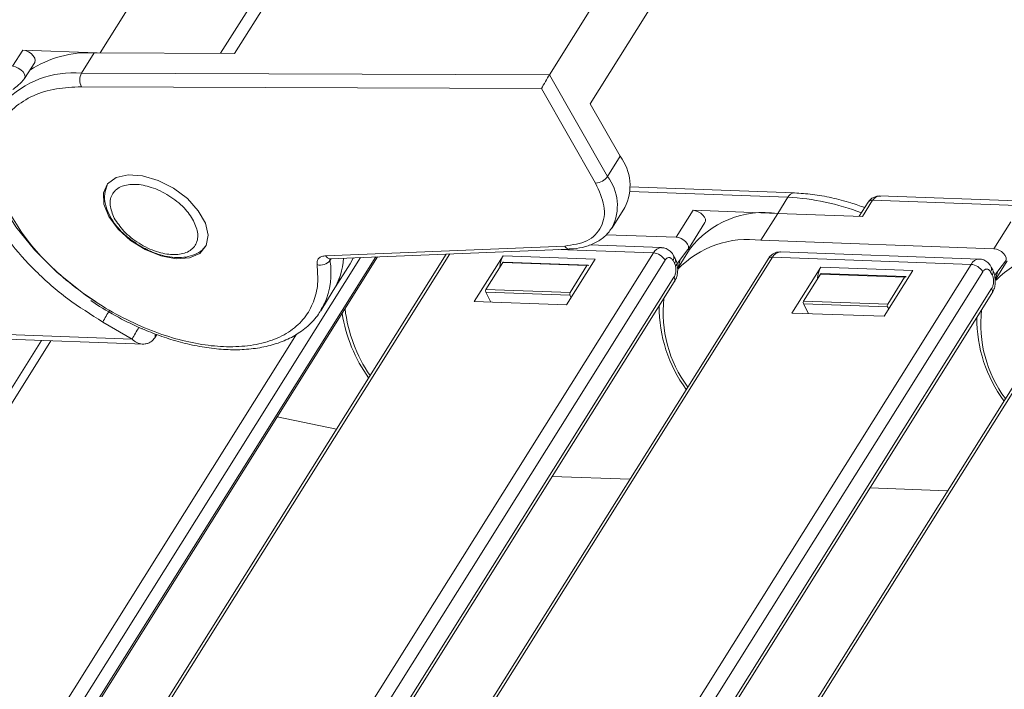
# Model space of a CAD drawing. Header units: millimetres. Extents: x 3578 to 4080, y -235 to 116.
# Tile 23 of 34: x 3878 to 3917, y 46 to 72. Entities that reach past the tile are written whole.
import ezdxf

# ---------------------------------------------------------------- set-up
doc = ezdxf.new("R2010")
doc.units = ezdxf.units.MM

msp = doc.modelspace()

# ---------------------------------------------------------------- linework, layer by layer
at = {"color": 7, "linetype": 'Continuous', "lineweight": 15}
for p, q in [((3914.585, 94.756), (3898.932, 69.785)), ((3895.848, 94.021), (3881.197, 70.648)), ((3886.509, 70.628), (3901.163, 94.006)), ((3885.957, 70.63), (3899.247, 91.833)), ((3915.193, 92.018), (3900.54, 68.641)), ((3878.148, 70.754), (3877.748, 70.117)), ((3881.082, 70.648), (3878.148, 70.754)), ((3880.471, 69.852), (3880.971, 70.648)), ((3880.971, 70.648), (3886.509, 70.628)), ((3878.22, 69.636), (3878.62, 70.273)), ((3878.22, 69.636), (3878.204, 69.616)), ((3898.932, 69.785), (3880.471, 69.852)), ((3901.223, 65.773), (3898.932, 69.785)), ((3880.463, 69.309), (3898.616, 69.243)), ((3898.616, 69.243), (3900.748, 65.508)), ((3900.54, 68.641), (3901.722, 66.57)), ((3901.722, 66.57), (3901.223, 65.773)), ((3908.594, 65.122), (3902.105, 65.357)), ((3902.101, 65.177), (3908.337, 64.951)), ((3908.337, 64.951), (3907.938, 64.314)), ((3921.127, 64.668), (3911.937, 65.001)), ((3901.399, 63.744), (3901.899, 64.541)), ((3911.502, 64.757), (3911.151, 64.197)), ((3911.281, 64.193), (3911.681, 64.83)), ((3911.681, 64.83), (3920.87, 64.497)), ((3904.594, 64.435), (3903.928, 63.372)), ((3904.594, 64.435), (3907.938, 64.314)), ((3907.272, 63.251), (3907.938, 64.314)), ((3907.938, 64.314), (3911.281, 64.193)), ((3904.4, 62.891), (3905.066, 63.954)), ((3917.127, 63.981), (3916.461, 62.918)), ((3903.928, 63.372), (3901.173, 63.472)), ((3899.535, 63.025), (3890.102, 62.641)), ((3903.352, 62.966), (3900.515, 63.069)), ((3916.461, 62.918), (3907.272, 63.251)), ((3879.357, 43.237), (3891.476, 62.572)), ((3892.074, 62.596), (3879.618, 42.724)), ((3879.635, 42.639), (3892.147, 62.599)), ((3894.86, 62.709), (3882.364, 42.774)), ((3882.542, 42.847), (3894.996, 62.715)), ((3890.284, 62.523), (3899.717, 62.907)), ((3903.031, 62.753), (3890.375, 42.563)), ((3895.075, 42.393), (3907.73, 62.582)), ((3895.965, 60.835), (3897.097, 62.642)), ((3900.732, 62.51), (3897.097, 62.642)), ((3899.271, 62.889), (3903.031, 62.753)), ((3903.889, 62.533), (3903.83, 62.644)), ((3903.903, 62.243), (3904.393, 62.881)), ((3904.456, 62.888), (3903.981, 62.13)), ((3907.73, 62.582), (3915.563, 62.299)), ((3915.885, 62.512), (3908.052, 62.796)), ((3890.314, 62.524), (3890.27, 62.455)), ((3890.402, 61.265), (3891.068, 62.327)), ((3890.836, 42.275), (3903.491, 62.464)), ((3907.552, 62.509), (3894.897, 42.32)), ((3897.087, 62.37), (3896.421, 61.308)), ((3900.408, 62.25), (3897.087, 62.37)), ((3900.441, 62.271), (3897.119, 62.392)), ((3899.599, 60.704), (3900.732, 62.51)), ((3900.408, 62.25), (3899.742, 61.187)), ((3900.471, 62.248), (3900.473, 62.244)), ((3915.563, 62.299), (3902.908, 42.109)), ((3903.804, 62.453), (3903.863, 62.342)), ((3903.988, 62.066), (3903.976, 62.173)), ((3904.089, 62.485), (3903.989, 62.142)), ((3908.498, 60.381), (3909.63, 62.188)), ((3913.264, 62.056), (3909.63, 62.188)), ((3916.422, 62.079), (3916.363, 62.19)), ((3916.492, 61.862), (3916.926, 62.427)), ((3916.989, 62.434), (3916.514, 61.676)), ((3903.843, 61.799), (3891.188, 41.61)), ((3903.368, 41.821), (3916.024, 62.01)), ((3920.085, 62.055), (3907.429, 41.866)), ((3907.608, 41.939), (3920.263, 62.128)), ((3909.62, 61.916), (3908.954, 60.854)), ((3912.941, 61.796), (3909.62, 61.916)), ((3912.973, 61.817), (3909.652, 61.938)), ((3912.132, 60.25), (3913.264, 62.056)), ((3912.941, 61.796), (3912.275, 60.733)), ((3913.004, 61.794), (3913.006, 61.79)), ((3916.337, 61.999), (3916.396, 61.888)), ((3916.622, 62.031), (3916.521, 61.688)), ((3891.2, 41.417), (3903.855, 61.607)), ((3916.521, 61.612), (3916.509, 61.719)), ((3889.903, 60.468), (3890.402, 61.265)), ((3896.417, 61.199), (3899.738, 61.079)), ((3896.417, 61.199), (3896.623, 60.811)), ((3896.421, 61.308), (3899.742, 61.187)), ((3899.782, 60.996), (3899.738, 61.079)), ((3916.376, 61.345), (3903.721, 41.156)), ((3903.733, 40.963), (3916.388, 61.153)), ((3880.835, 60.87), (3881.176, 60.644)), ((3890.051, 60.741), (3889.903, 60.468)), ((3899.599, 60.704), (3895.965, 60.835)), ((3908.95, 60.745), (3912.271, 60.625)), ((3908.95, 60.745), (3909.156, 60.357)), ((3908.954, 60.854), (3912.275, 60.733)), ((3912.315, 60.542), (3912.271, 60.625)), ((3912.132, 60.25), (3908.498, 60.381)), ((3882.466, 59.348), (3881.308, 60.024)), ((3882.466, 59.348), (3873.487, 59.674)), ((3873.731, 59.485), (3882.921, 59.152)), ((3888.955, 59.548), (3878.944, 43.577)), ((3883.356, 59.396), (3883.441, 59.531)), ((3878.89, 59.298), (3870.643, 46.142)), ((3870.799, 45.786), (3879.26, 59.285)), ((3883.356, 59.396), (3883.353, 59.391)), ((3888.191, 56.288), (3890.525, 55.794)), ((3899.043, 53.93), (3902.105, 53.819)), ((3911.576, 53.476), (3914.637, 53.365))]:
    msp.add_line(p, q, dxfattribs=at)
at = {"color": 7, "linetype": 'Continuous', "lineweight": 15, "flags": 128}
for points in [[(3878.62, 70.273), (3878.623, 70.279), (3878.64, 70.353), (3878.62, 70.441), (3878.563, 70.533), (3878.478, 70.618), (3878.372, 70.688), (3878.258, 70.736), (3878.148, 70.754)], [(3877.748, 70.117), (3877.858, 70.098), (3877.972, 70.051), (3878.078, 69.981), (3878.164, 69.895), (3878.22, 69.803), (3878.241, 69.716), (3878.224, 69.642), (3878.22, 69.636)], [(3881.042, 60.816), (3880.488, 61.196), (3879.49, 61.997), (3878.61, 62.868), (3877.871, 63.785), (3877.297, 64.72), (3876.902, 65.648), (3876.7, 66.541), (3876.695, 67.374), (3876.887, 68.122), (3876.97, 68.302)], [(3881.545, 64.186), (3881.347, 64.676), (3881.331, 65.122), (3881.498, 65.484), (3881.833, 65.73), (3882.306, 65.838), (3882.876, 65.799), (3883.492, 65.616), (3884.099, 65.306), (3884.643, 64.895), (3885.075, 64.42), (3885.359, 63.924), (3885.467, 63.451), (3885.391, 63.042), (3885.137, 62.735), (3884.728, 62.555), (3884.201, 62.52), (3883.601, 62.633), (3882.983, 62.882), (3882.401, 63.247), (3881.907, 63.695), (3881.545, 64.186)], [(3905.066, 63.954), (3905.085, 64.006), (3905.08, 64.082), (3905.044, 64.164), (3904.981, 64.246), (3904.896, 64.32), (3904.798, 64.38), (3904.694, 64.419), (3904.594, 64.435)], [(3903.928, 63.372), (3904.028, 63.356), (3904.132, 63.317), (3904.23, 63.258), (3904.315, 63.184), (3904.378, 63.102), (3904.414, 63.019), (3904.419, 62.943), (3904.393, 62.881)], [(3891.198, 62.56), (3891.187, 62.539), (3891.068, 62.327)], [(3916.461, 62.918), (3916.561, 62.902), (3916.664, 62.863), (3916.763, 62.804), (3916.848, 62.73), (3916.911, 62.647), (3916.947, 62.565), (3916.952, 62.489), (3916.926, 62.427)]]:
    msp.add_lwpolyline(points, dxfattribs=at)
at = {"color": 7, "linetype": 'Continuous', "lineweight": 15}
for centre, radius, start, end in [((3880.737, 66.44), 4.215, 86.8207, 123.2322), ((3880.156, 66.061), 3.803, 85.2465, 136.2459), ((3880.971, 69.572), 0.572, 150.7991, 207.4667), ((3900.191, 65.414), 1.918, 332.9327, 37.0308), ((3900.719, 66.118), 0.61, 272.733, 325.5782), ((3899.686, 64.616), 1.923, 333.4131, 36.9804), ((3908.604, 64.828), 0.294, 91.7468, 155.1976), ((3907.839, 55.504), 9.461, 68.9558, 86.9833), ((3911.653, 64.644), 0.188, 81.3895, 143.1446), ((3907.404, 60.652), 3.7, 81.7114, 142.8227), ((3899.727, 63.121), 0.215, 206.5907, 266.5611), ((3903.377, 62.58), 0.387, 94.0455, 153.5022), ((3906.757, 59.462), 3.824, 82.2626, 136.2229), ((3890.29, 62.732), 0.208, 205.6852, 268.4247), ((3888.054, 62.693), 2.749, 328.681, 356.8879), ((3888.118, 62.674), 2.684, 328.3338, 357.2351), ((3897.891, 62.189), 0.914, 150.3007, 179.6398), ((3902.982, 62.165), 0.59, 30.5277, 85.3168), ((3903.651, 62.571), 0.193, 322.305, 22.1344), ((3907.705, 62.391), 0.193, 82.3047, 142.2294), ((3908.076, 62.41), 0.386, 93.6151, 153.5398), ((3919.292, 58.994), 3.838, 82.3259, 135.6035), ((3889.898, 62.736), 0.466, 252.6407, 322.8862), ((3887.326, 61.96), 2.985, 335.9076, 9.5438), ((3890.428, 62.48), 0.16, 163.8647, 189.055), ((3897.122, 62.353), 0.0386, 93.6083, 153.5404), ((3900.439, 62.237), 0.0335, 18.7082, 157.1256), ((3903.71, 62.46), 0.193, 322.305, 22.1344), ((3910.424, 61.735), 0.914, 150.3007, 179.6398), ((3915.91, 62.126), 0.387, 94.0455, 153.5022), ((3915.515, 61.711), 0.59, 30.5277, 85.3168), ((3916.184, 62.117), 0.193, 322.305, 22.1344), ((3903.687, 61.693), 0.189, 332.9356, 34.2211), ((3909.655, 61.899), 0.0386, 93.6083, 153.5404), ((3912.972, 61.783), 0.0335, 18.7082, 157.1256), ((3916.243, 62.006), 0.193, 322.305, 22.1344), ((3896.524, 61.25), 0.118, 150.5277, 205.3168), ((3899.845, 61.129), 0.118, 150.5277, 205.3168), ((3916.219, 61.239), 0.189, 332.9356, 34.2211), ((3908.731, 60.612), 5.472, 179.5359, 216.4031), ((3908.317, 60.39), 4.902, 173.3827, 216.7132), ((3909.057, 60.796), 0.118, 150.5277, 205.3168), ((3912.378, 60.675), 0.118, 150.5277, 205.3168), ((3887.297, 56.9), 6.754, 147.9107, 152.4531), ((3896.767, 61.349), 6.099, 189.2667, 215.374), ((3896.726, 61.249), 5.904, 186.7867, 214.3927), ((3920.849, 59.936), 4.902, 173.3827, 216.7132), ((3921.264, 60.158), 5.472, 179.5359, 216.4031), ((3888.455, 56.225), 6.754, 147.9107, 152.4531), ((3883.204, 59.479), 0.173, 331.2089, 28.2791)]:
    msp.add_arc(centre, radius, start, end, dxfattribs=at)
msp.add_ellipse((3898.783, 69.509), major_axis=(-0.223, -0.383), ratio=0.032043, start_param=3.926265, end_param=5.497061, dxfattribs=at)
for points, knots in [([(3877.764, 69.208), (3877.789, 69.226), (3877.839, 69.262), (3877.939, 69.343), (3878.044, 69.437), (3878.132, 69.528), (3878.192, 69.599), (3878.217, 69.637), (3878.231, 69.657)], [0, 0, 0, 0, 0.200364, 0.408541, 0.643672, 0.796531, 0.892345, 1, 1, 1, 1]), ([(3877.699, 64.199), (3877.539, 64.512), (3877.209, 65.157), (3876.98, 66.112), (3876.98, 67.029), (3877.253, 67.846), (3877.782, 68.51), (3878.532, 68.98), (3879.43, 69.262), (3880.125, 69.293), (3880.463, 69.309)], [0, 0, 0, 0, 0.116516, 0.240011, 0.368641, 0.5, 0.631359, 0.759989, 0.883484, 1, 1, 1, 1]), ([(3881.484, 65.429), (3881.441, 65.316), (3881.35, 65.077), (3881.394, 64.683), (3881.53, 64.296), (3881.732, 63.958), (3881.972, 63.666), (3882.275, 63.366), (3882.537, 63.185), (3882.699, 63.074)], [0, 0, 0, 0, 0.145711, 0.307036, 0.453798, 0.599808, 0.711315, 0.821764, 1, 1, 1, 1]), ([(3881.758, 64.129), (3881.687, 64.303), (3881.577, 64.571), (3881.601, 64.887), (3881.687, 65.099), (3881.841, 65.27), (3882.117, 65.424), (3882.573, 65.492), (3883.12, 65.388), (3883.573, 65.208), (3883.918, 65.018), (3884.237, 64.791), (3884.603, 64.461), (3884.778, 64.191), (3884.892, 64.016)], [0, 0, 0, 0, 0.119721, 0.184895, 0.25, 0.315174, 0.380279, 0.5, 0.619721, 0.684895, 0.75, 0.815174, 0.880279, 1, 1, 1, 1]), ([(3900.748, 65.508), (3900.886, 65.203), (3901.173, 64.57), (3901.038, 63.748), (3900.487, 63.167), (3899.845, 63.071), (3899.535, 63.025)], [0, 0, 0, 0, 0.240719, 0.5, 0.759281, 1, 1, 1, 1]), ([(3911.367, 64.542), (3911.184, 64.607), (3910.749, 64.763), (3910.056, 64.939), (3909.308, 65.077), (3908.83, 65.106), (3908.595, 65.12)], [0, 0, 0, 0, 0.193153, 0.460168, 0.735949, 1, 1, 1, 1]), ([(3911.999, 64.999), (3911.959, 64.998), (3911.876, 64.997), (3911.745, 64.962), (3911.62, 64.899), (3911.56, 64.826), (3911.533, 64.792)], [0, 0, 0, 0, 0.2254183, 0.4751657, 0.7594587, 1, 1, 1, 1]), ([(3911.999, 64.999), (3911.966, 64.997), (3911.9, 64.995), (3911.812, 64.96), (3911.736, 64.907), (3911.699, 64.855), (3911.681, 64.83)], [0, 0, 0, 0, 0.2649008, 0.5190808, 0.7636568, 1, 1, 1, 1]), ([(3881.308, 60.024), (3880.837, 60.321), (3879.884, 60.922), (3878.633, 62.019), (3877.568, 63.201), (3877.083, 64.014), (3876.843, 64.416)], [0, 0, 0, 0, 0.247221, 0.5, 0.752779, 1, 1, 1, 1]), ([(3889.759, 62.291), (3889.779, 62.036), (3889.818, 61.512), (3889.646, 60.803), (3889.292, 60.171), (3888.74, 59.657), (3888.017, 59.288), (3887.161, 59.079), (3886.219, 59.027), (3885.223, 59.119), (3884.176, 59.35), (3883.08, 59.724), (3881.958, 60.247), (3880.865, 60.903), (3879.852, 61.665), (3878.969, 62.493), (3878.232, 63.346), (3877.874, 63.919), (3877.699, 64.199)], [0, 0, 0, 0, 0.059209, 0.121152, 0.185061, 0.25, 0.314939, 0.378848, 0.440791, 0.5, 0.559209, 0.621152, 0.685061, 0.75, 0.814939, 0.878848, 0.940791, 1, 1, 1, 1]), ([(3884.892, 64.016), (3884.963, 63.842), (3885.073, 63.575), (3885.049, 63.259), (3884.963, 63.046), (3884.809, 62.875), (3884.533, 62.721), (3884.077, 62.654), (3883.53, 62.757), (3883.077, 62.938), (3882.732, 63.127), (3882.413, 63.354), (3882.047, 63.684), (3881.872, 63.954), (3881.758, 64.129)], [0, 0, 0, 0, 0.119721, 0.184895, 0.25, 0.315174, 0.380279, 0.5, 0.619721, 0.684895, 0.75, 0.815174, 0.880279, 1, 1, 1, 1]), ([(3899.713, 62.915), (3899.769, 62.915), (3899.995, 62.915), (3900.358, 62.993), (3900.787, 63.159), (3901.156, 63.41), (3901.322, 63.646), (3901.402, 63.761)], [0, 0, 0, 0, 0.07488, 0.301852, 0.533856, 0.773172, 1, 1, 1, 1]), ([(3882.699, 63.074), (3882.882, 62.97), (3883.139, 62.825), (3883.532, 62.684), (3883.86, 62.599), (3884.234, 62.558), (3884.601, 62.579), (3884.945, 62.681), (3885.207, 62.821), (3885.308, 62.959), (3885.34, 63.002)], [0, 0, 0, 0, 0.191312, 0.268123, 0.393453, 0.520116, 0.653917, 0.792212, 0.935452, 1, 1, 1, 1]), ([(3903.826, 62.641), (3903.805, 62.679), (3903.755, 62.775), (3903.624, 62.887), (3903.476, 62.962), (3903.38, 62.958), (3903.349, 62.956)], [0, 0, 0, 0, 0.212364, 0.528977, 0.850853, 1, 1, 1, 1]), ([(3890.102, 62.641), (3890.048, 62.635), (3889.939, 62.621), (3889.824, 62.545), (3889.755, 62.434), (3889.758, 62.338), (3889.759, 62.291)], [0, 0, 0, 0, 0.244762, 0.5, 0.755238, 1, 1, 1, 1]), ([(3903.491, 62.464), (3903.514, 62.494), (3903.549, 62.54), (3903.606, 62.567), (3903.652, 62.574), (3903.696, 62.564), (3903.751, 62.533), (3903.783, 62.484), (3903.804, 62.453)], [0, 0, 0, 0, 0.239443, 0.369379, 0.5, 0.629936, 0.760557, 1, 1, 1, 1]), ([(3908.055, 62.786), (3908.016, 62.789), (3907.901, 62.797), (3907.724, 62.707), (3907.601, 62.597), (3907.559, 62.517), (3907.554, 62.508)], [0, 0, 0, 0, 0.190818, 0.561391, 0.946092, 1, 1, 1, 1]), ([(3890.251, 62.519), (3890.252, 62.52), (3890.253, 62.521), (3890.278, 62.522), (3890.287, 62.522)], [0, 0, 0, 0, 0.661712, 1, 1, 1, 1]), ([(3903.863, 62.342), (3903.879, 62.304), (3903.904, 62.244), (3903.918, 62.147), (3903.919, 62.069), (3903.912, 61.99), (3903.891, 61.894), (3903.862, 61.837), (3903.843, 61.799)], [0, 0, 0, 0, 0.239443, 0.369379, 0.5, 0.629936, 0.760557, 1, 1, 1, 1]), ([(3903.976, 62.173), (3903.972, 62.24), (3903.965, 62.347), (3903.926, 62.465), (3903.895, 62.514), (3903.885, 62.53)], [0, 0, 0, 0, 0.524322, 0.836245, 1, 1, 1, 1]), ([(3916.359, 62.187), (3916.338, 62.225), (3916.288, 62.321), (3916.157, 62.433), (3916.008, 62.508), (3915.912, 62.504), (3915.882, 62.502)], [0, 0, 0, 0, 0.212364, 0.528977, 0.850853, 1, 1, 1, 1]), ([(3903.853, 61.609), (3903.876, 61.647), (3903.931, 61.741), (3903.975, 61.899), (3903.984, 62.016), (3903.988, 62.066)], [0, 0, 0, 0, 0.2870801, 0.6932617, 1, 1, 1, 1]), ([(3916.024, 62.01), (3916.047, 62.04), (3916.082, 62.086), (3916.139, 62.113), (3916.184, 62.12), (3916.229, 62.11), (3916.284, 62.078), (3916.316, 62.03), (3916.337, 61.999)], [0, 0, 0, 0, 0.239443, 0.369379, 0.5, 0.629936, 0.760557, 1, 1, 1, 1]), ([(3916.396, 61.888), (3916.412, 61.85), (3916.437, 61.79), (3916.45, 61.693), (3916.452, 61.614), (3916.445, 61.536), (3916.424, 61.44), (3916.395, 61.382), (3916.376, 61.345)], [0, 0, 0, 0, 0.239443, 0.369379, 0.5, 0.629936, 0.760557, 1, 1, 1, 1]), ([(3916.509, 61.719), (3916.505, 61.786), (3916.498, 61.893), (3916.459, 62.011), (3916.428, 62.059), (3916.417, 62.076)], [0, 0, 0, 0, 0.524322, 0.836245, 1, 1, 1, 1]), ([(3916.386, 61.155), (3916.408, 61.193), (3916.463, 61.287), (3916.507, 61.445), (3916.517, 61.562), (3916.521, 61.612)], [0, 0, 0, 0, 0.28708, 0.693262, 1, 1, 1, 1]), ([(3881.176, 60.644), (3881.507, 60.447), (3881.972, 60.172), (3882.682, 59.832), (3883.289, 59.575), (3884.011, 59.325), (3884.756, 59.126), (3885.515, 58.988), (3886.265, 58.922), (3886.99, 58.935), (3887.679, 59.03), (3888.319, 59.211), (3888.903, 59.483), (3889.413, 59.856), (3889.816, 60.286), (3889.98, 60.627), (3890.052, 60.777)], [0, 0, 0, 0, 0.094936, 0.133237, 0.196413, 0.261288, 0.330161, 0.401231, 0.473851, 0.547587, 0.622263, 0.697886, 0.774742, 0.853495, 0.935453, 1, 1, 1, 1]), ([(3882.887, 59.753), (3882.875, 59.755), (3882.82, 59.764), (3882.771, 59.792), (3882.733, 59.813)], [0, 0, 0, 0, 0.235391, 1, 1, 1, 1]), ([(3882.859, 59.154), (3882.788, 59.166), (3882.649, 59.189), (3882.526, 59.297), (3882.466, 59.348)], [0, 0, 0, 0, 0.514696, 1, 1, 1, 1]), ([(3882.859, 59.154), (3882.899, 59.155), (3882.983, 59.156), (3883.114, 59.19), (3883.25, 59.262), (3883.318, 59.346), (3883.353, 59.391)], [0, 0, 0, 0, 0.209177, 0.440931, 0.704741, 1, 1, 1, 1])]:
    msp.add_open_spline(points, degree=3, knots=knots, dxfattribs=at)

doc.saveas('drawing.dxf')
